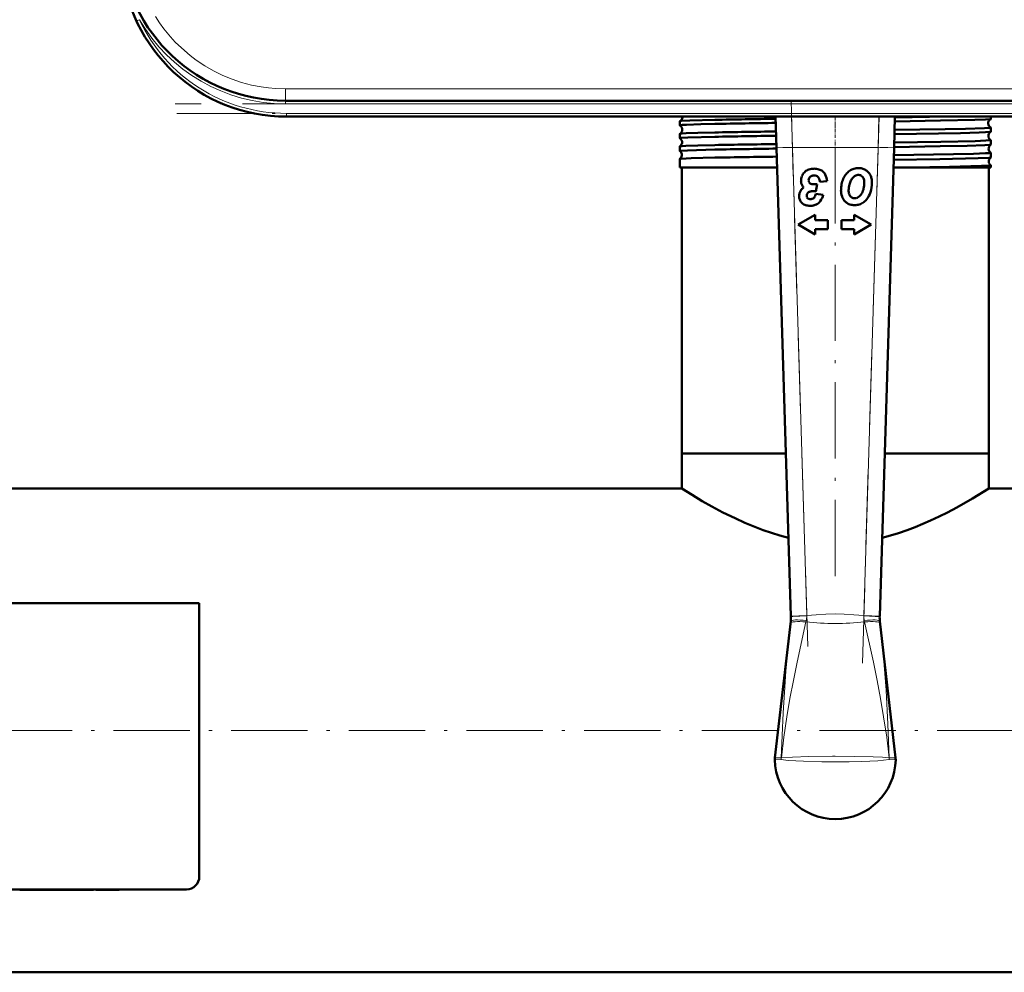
# Model space of a CAD drawing. Extents: x -1358 to 1757, y -1513 to 612.
# Tile 7 of 85: x 169 to 323, y -1508 to -1358. Entities that reach past the tile are written whole.
import ezdxf

# ---------------------------------------------------------------- set-up
doc = ezdxf.new("R2010")
doc.units = 0
doc.linetypes.add('DASHDOT', pattern=[18.5, 12, -3, 0.5, -3])

msp = doc.modelspace()

# ---------------------------------------------------------------- linework, layer by layer
at = {"color": 7, "lineweight": 18}
for p, q in [((187.06, -1358.4), (186.92, -1358.46)), ((187.38, -1358.25), (187.06, -1358.4)), ((210.32, -1369.13), (383.26, -1369.13)), ((210.32, -1369.13), (210.32, -1370.99)), ((210.32, -1371.49), (210.32, -1370.99)), ((383.26, -1371.49), (210.32, -1371.49)), ((210.49, -1372.99), (383.09, -1372.99)), ((210.49, -1373.49), (210.49, -1372.99)), ((289.92, -1373.49), (290.06, -1378.35)), ((303.53, -1378.35), (303.66, -1373.49)), ((290.06, -1378.35), (287.56, -1378.42)), ((303.53, -1378.35), (290.06, -1378.35)), ((290.06, -1378.35), (292.31, -1451.98)), ((301.28, -1451.98), (303.53, -1378.35)), ((306.03, -1378.42), (303.53, -1378.35)), ((292.31, -1451.98), (289.81, -1452.06)), ((292.31, -1451.98), (292.3, -1452.04)), ((301.28, -1452.04), (301.28, -1451.98)), ((301.28, -1451.98), (303.78, -1452.06)), ((289.74, -1453.2), (289.78, -1452.84)), ((292.22, -1452.74), (292.17, -1452.98)), ((301.41, -1452.98), (301.36, -1452.74)), ((303.8, -1452.84), (303.84, -1453.2)), ((288.31, -1474.36), (288.32, -1474.36)), ((305.27, -1474.36), (305.27, -1474.36))]:
    msp.add_line(p, q, dxfattribs=at)
at = {"color": 7, "linetype": 'DASHDOT', "lineweight": 18}
for p, q in [((400.56, -1371.49), (193.02, -1371.49)), ((289.83, -1370.89), (292.53, -1459.44)), ((301.05, -1459.44), (303.75, -1370.89)), ((193.23, -1372.99), (400.35, -1372.99)), ((296.79, -1445.79), (296.79, -1373.11)), ((472.79, -1470.04), (-199.21, -1470.04))]:
    msp.add_line(p, q, dxfattribs=at)
at = {"color": 7, "lineweight": 50}
for p, q in [((383.26, -1370.99), (210.32, -1370.99)), ((383.09, -1373.49), (210.49, -1373.49)), ((212.89, -1373.49), (223.09, -1373.49)), ((223.09, -1373.49), (283.09, -1373.49)), ((272.33, -1374.87), (272.33, -1374.22)), ((283.09, -1373.49), (293.29, -1373.49)), ((287.56, -1378.42), (287.41, -1373.49)), ((306.18, -1373.49), (306.03, -1378.42)), ((321.25, -1373.86), (321.25, -1373.49)), ((272.33, -1376.89), (272.33, -1376.21)), ((321.25, -1375.88), (321.25, -1375.22)), ((321.25, -1377.9), (321.25, -1377.2)), ((272.33, -1378.91), (272.33, -1378.19)), ((272.34, -1378.92), (272.33, -1378.91)), ((289.81, -1452.06), (287.56, -1378.42)), ((306.03, -1378.42), (303.78, -1452.06)), ((321.25, -1379.92), (321.25, -1379.18)), ((272.33, -1380.17), (272.34, -1380.16)), ((272.33, -1381.49), (272.33, -1380.17)), ((321.25, -1379.93), (321.25, -1379.92)), ((277.84, -1381.49), (272.33, -1381.49)), ((272.64, -1426.49), (272.64, -1381.49)), ((287.65, -1381.49), (277.84, -1381.49)), ((308.53, -1381.49), (305.93, -1381.49)), ((321.25, -1381.49), (308.53, -1381.49)), ((320.94, -1426.49), (320.94, -1381.49)), ((321.25, -1381.15), (321.25, -1381.15)), ((321.25, -1381.49), (321.25, -1381.15)), ((292.6, -1383.53), (292.61, -1383.48)), ((294.37, -1383.74), (295.54, -1383.64)), ((293.35, -1385.23), (293.45, -1385.23)), ((293.72, -1385.26), (293.94, -1384.14)), ((294.9, -1385.79), (293.75, -1385.65)), ((292.44, -1386.34), (292.41, -1386.32)), ((293.63, -1388.94), (290.94, -1390.49)), ((293.63, -1389.76), (293.63, -1388.94)), ((295.63, -1389.76), (293.63, -1389.76)), ((295.63, -1391.22), (295.63, -1389.76)), ((299.75, -1389.76), (297.75, -1389.76)), ((297.75, -1389.76), (297.75, -1391.22)), ((299.75, -1388.94), (299.75, -1389.76)), ((302.44, -1390.49), (299.75, -1388.94)), ((290.94, -1390.49), (293.63, -1392.04)), ((293.63, -1391.22), (295.63, -1391.22)), ((293.63, -1392.04), (293.63, -1391.22)), ((297.75, -1391.22), (299.75, -1391.22)), ((299.75, -1392.04), (302.44, -1390.49)), ((299.75, -1391.22), (299.75, -1392.04)), ((278.08, -1426.49), (272.64, -1426.49)), ((289.03, -1426.49), (272.64, -1426.49)), ((272.64, -1431.99), (272.64, -1426.49)), ((289.03, -1426.49), (278.08, -1426.49)), ((320.94, -1426.49), (304.56, -1426.49)), ((320.94, -1426.49), (304.56, -1426.49)), ((320.94, -1431.99), (320.94, -1426.49)), ((272.64, -1431.99), (150.24, -1431.99)), ((416.79, -1431.99), (320.94, -1431.99)), ((196.79, -1450.04), (112.79, -1450.04)), ((196.79, -1493.04), (196.79, -1450.04)), ((289.81, -1452.14), (289.81, -1452.06)), ((303.78, -1452.06), (303.77, -1452.14)), ((287.31, -1474.34), (289.78, -1452.85)), ((289.78, -1452.84), (289.78, -1452.85)), ((303.8, -1452.85), (303.8, -1452.84)), ((306.27, -1474.34), (303.8, -1452.85)), ((114.79, -1495.04), (194.79, -1495.04)), ((168.55, -1495.04), (168.55, -1495.14)), ((168.55, -1495.14), (173.12, -1495.14)), ((173.12, -1495.04), (173.12, -1495.14)), ((175.58, -1495.14), (173.12, -1495.14)), ((175.58, -1495.04), (175.58, -1495.14)), ((176.3, -1495.14), (175.58, -1495.14)), ((176.3, -1495.04), (176.3, -1495.14)), ((176.3, -1495.14), (179.24, -1495.14)), ((179.24, -1495.04), (179.24, -1495.14)), ((179.9, -1495.14), (179.24, -1495.14)), ((179.9, -1495.04), (179.9, -1495.14)), ((180.16, -1495.14), (179.9, -1495.14)), ((180.16, -1495.04), (180.16, -1495.14)), ((180.53, -1495.04), (180.53, -1495.14)), ((181.84, -1495.14), (180.53, -1495.14)), ((181.84, -1495.04), (181.84, -1495.14)), ((182.86, -1495.14), (181.84, -1495.14)), ((182.86, -1495.04), (182.86, -1495.14)), ((184.17, -1495.14), (182.86, -1495.14)), ((184.17, -1495.04), (184.17, -1495.14)), ((416.79, -1508.09), (-143.21, -1508.09))]:
    msp.add_line(p, q, dxfattribs=at)
at = {"color": 7, "linetype": 'DASHDOT', "lineweight": 18, "ltscale": 0.034802}
msp.add_line((296.79, -1374.77), (296.79, -1373.37), dxfattribs=at)
at = {"color": 7, "linetype": 'DASHDOT', "lineweight": 18, "ltscale": 0.043887}
msp.add_line((296.79, -1376.82), (296.79, -1375.06), dxfattribs=at)
at = {"color": 7, "linetype": 'DASHDOT', "lineweight": 18, "ltscale": 0.045032}
msp.add_line((296.79, -1378.84), (296.79, -1377.04), dxfattribs=at)
at = {"color": 7, "linetype": 'DASHDOT', "lineweight": 18, "ltscale": 0.412128}
msp.add_line((288.55, -1378.35), (305.03, -1378.35), dxfattribs=at)
at = {"color": 7, "linetype": 'DASHDOT', "lineweight": 18, "ltscale": 0.003015}
msp.add_line((169.83, -1495.03), (169.83, -1495.15), dxfattribs=at)
at = {"color": 7, "linetype": 'DASHDOT', "lineweight": 18, "ltscale": 0.003021}
msp.add_line((173.13, -1495.03), (173.13, -1495.15), dxfattribs=at)
at = {"color": 7, "lineweight": 18}
for points in [[(210.32, -1369.13), (208.77, -1369.08), (207.66, -1368.98), (206.53, -1368.83), (205, -1368.53), (203.45, -1368.13), (201.95, -1367.62), (200.48, -1367.02), (199.04, -1366.31), (197.64, -1365.5), (196.31, -1364.62), (195.36, -1363.89), (194.44, -1363.12), (193.02, -1361.77), (192.25, -1360.93), (191.23, -1359.68), (190.54, -1358.72), (189.89, -1357.73)], [(289.81, -1452.14), (289.81, -1452.14), (289.81, -1452.14), (289.84, -1452.13), (290.14, -1452.11), (292.3, -1452.04)], [(292.31, -1451.98), (293.81, -1451.84), (295.33, -1451.75), (296.76, -1451.71), (298.19, -1451.74), (299.73, -1451.84), (301.28, -1451.98)], [(301.28, -1452.04), (303.05, -1452.1), (303.75, -1452.13), (303.77, -1452.14), (303.77, -1452.14)], [(288.3, -1474.36), (288.43, -1470.82), (288.59, -1467.28), (288.79, -1464), (289.03, -1460.71), (289.36, -1456.95), (289.74, -1453.2)], [(292.17, -1452.98), (290.8, -1459.32), (290.22, -1462.17), (289.67, -1465.02), (289.18, -1467.89), (288.71, -1471.12), (288.32, -1474.36)], [(305.27, -1474.36), (304.88, -1471.13), (304.4, -1467.9), (303.91, -1465.03), (303.37, -1462.18), (302.79, -1459.33), (301.41, -1452.98)], [(303.84, -1453.2), (304.37, -1458.45), (304.78, -1463.73), (305.08, -1469.04), (305.28, -1474.36)], [(288.3, -1474.64), (287.32, -1474.67), (287.3, -1474.67), (287.29, -1474.67), (287.29, -1474.67)], [(287.31, -1474.34), (287.31, -1474.34), (287.32, -1474.34), (287.43, -1474.34), (288.3, -1474.36)], [(296.79, -1474.98), (294.7, -1474.97), (291.77, -1474.89), (289.38, -1474.75), (288.3, -1474.64)], [(288.31, -1474.36), (290.06, -1474.23), (292.65, -1474.14), (296.38, -1474.09), (296.79, -1474.09)], [(296.79, -1474.09), (299.89, -1474.12), (302.74, -1474.19), (304.24, -1474.27), (305.27, -1474.36)], [(305.28, -1474.64), (303.47, -1474.81), (300.95, -1474.92), (298.99, -1474.96), (296.79, -1474.98)], [(305.28, -1474.36), (306.24, -1474.34), (306.27, -1474.34), (306.27, -1474.34), (306.27, -1474.34)], [(306.29, -1474.67), (306.29, -1474.67), (306.28, -1474.67), (306.17, -1474.68), (305.28, -1474.64)]]:
    msp.add_lwpolyline(points, dxfattribs=at)
at = {"color": 7, "lineweight": 50}
for points in [[(272.33, -1374.87), (272.33, -1374.87), (272.33, -1374.87), (272.34, -1374.86), (272.35, -1374.86), (272.38, -1374.85), (272.72, -1374.81), (273.4, -1374.78), (275.65, -1374.7), (277.84, -1374.65)], [(272.34, -1374.21), (272.39, -1374.2), (272.57, -1374.18), (273.91, -1374.11), (277.84, -1374.01)], [(306.15, -1374.24), (313.34, -1374.13), (318.73, -1374.01), (320.41, -1373.95), (321.13, -1373.89), (321.22, -1373.88), (321.24, -1373.87)], [(272.34, -1376.2), (272.35, -1376.19), (272.4, -1376.18), (272.73, -1376.15), (273.32, -1376.12), (275.16, -1376.05), (277.84, -1375.99)], [(306.09, -1376.26), (316.46, -1376.08), (319.4, -1376.01), (320.4, -1375.96), (321.12, -1375.91), (321.22, -1375.9), (321.24, -1375.89)], [(306.11, -1375.59), (314.05, -1375.46), (317.25, -1375.4), (320.26, -1375.31), (320.97, -1375.26), (321.22, -1375.23), (321.24, -1375.22), (321.25, -1375.22), (321.25, -1375.22), (321.25, -1375.22)], [(272.33, -1376.89), (272.33, -1376.89), (272.33, -1376.89), (272.34, -1376.88), (272.35, -1376.88), (272.48, -1376.85), (273.6, -1376.79), (277.84, -1376.67)], [(306.03, -1378.28), (313.27, -1378.17), (317.54, -1378.08), (320.33, -1377.99), (321.05, -1377.94), (321.21, -1377.92), (321.24, -1377.91)], [(306.05, -1377.57), (313.39, -1377.46), (318.8, -1377.34), (320.46, -1377.28), (321.16, -1377.22), (321.24, -1377.21), (321.25, -1377.2), (321.25, -1377.2), (321.25, -1377.2)], [(272.33, -1378.91), (272.33, -1378.91), (272.33, -1378.91), (272.34, -1378.9), (272.35, -1378.9), (272.51, -1378.87), (273.53, -1378.81), (277.84, -1378.69)], [(272.34, -1378.18), (272.35, -1378.17), (272.4, -1378.16), (272.72, -1378.13), (273.3, -1378.1), (275.16, -1378.03), (277.84, -1377.97)], [(305.99, -1379.55), (315.39, -1379.4), (318.55, -1379.33), (320.39, -1379.26), (320.94, -1379.23), (321.22, -1379.19), (321.24, -1379.19), (321.25, -1379.18), (321.25, -1379.18), (321.25, -1379.18)], [(272.34, -1380.16), (272.34, -1380.16), (272.37, -1380.15), (272.54, -1380.12), (274.15, -1380.04), (277.84, -1379.95)], [(305.97, -1380.31), (313.25, -1380.19), (319.25, -1380.05), (320.97, -1379.97), (321.2, -1379.94), (321.24, -1379.93), (321.25, -1379.93)], [(308.53, -1381.49), (314.75, -1381.39), (319.77, -1381.26), (321, -1381.2), (321.22, -1381.17), (321.24, -1381.16), (321.25, -1381.16), (321.25, -1381.16), (321.25, -1381.15)], [(289.43, -1439.73), (288.09, -1439.38), (286.78, -1438.98), (285.44, -1438.52), (284.15, -1438.03), (282.55, -1437.37), (281.03, -1436.68), (279.13, -1435.74), (277.4, -1434.82), (275.88, -1433.96), (274.28, -1433.01), (272.64, -1431.99)], [(320.94, -1431.99), (318.39, -1433.56), (315.91, -1434.97), (314.45, -1435.74), (313.15, -1436.39), (311.77, -1437.04), (309.38, -1438.05), (308.09, -1438.54), (306.75, -1439), (305.47, -1439.38), (304.15, -1439.73)]]:
    msp.add_lwpolyline(points, dxfattribs=at)
for centre, radius, start, end in [((210.32, -1344.99), 26, 184, 270), ((210.49, -1347.49), 26, 184, 270), ((272.34, -1374.23), 0.0142, 101.5103, 159.0663), ((272.04, -1373.54), 0.74, 294.5024, 352.9409), ((272.03, -1373.54), 0.746, 352.7991, 3.5216), ((308.12, -2955.6), 1581.89, 90.74998, 91.09702), ((308.21, -2935.78), 1561.43, 90.76217, 91.11447), ((278.25, 677.88), 2051.67, 270.77981, 270.98253), ((321.57, -1374.54), 0.742, 115.9765, 183.8979), ((321.57, -1374.54), 0.741, 183.6634, 244.0841), ((321.24, -1373.86), 0.0132, 283.6255, 341.0246), ((272.34, -1374.87), 0.0119, 196.8948, 254.3208), ((272.34, -1376.21), 0.0116, 105.5576, 162.9629), ((272, -1375.54), 0.743, 352.6969, 62.572), ((272, -1375.54), 0.741, 297.3526, 352.8988), ((308.3, -2969.76), 1594.06, 90.74828, 91.09484), ((321.6, -1376.54), 0.742, 118.8606, 183.8746), ((321.24, -1375.22), 0.0127, 18.7319, 76.3304), ((321.24, -1375.88), 0.011, 287.7801, 344.8173), ((272.34, -1376.89), 0.0102, 193.6686, 250.1709), ((271.96, -1377.54), 0.743, 352.7121, 59.6357), ((271.96, -1377.54), 0.742, 300.3006, 352.87), ((308.28, -2939.88), 1563.51, 90.76158, 91.11567), ((308.41, -2981.08), 1603.4, 90.74579, 91.09249), ((321.6, -1376.54), 0.742, 183.6938, 241.1753), ((321.64, -1378.54), 0.743, 121.8709, 183.8615), ((321.24, -1377.2), 0.0106, 15.3321, 72.4338), ((321.24, -1377.9), 0.00945, 292.0189, 347.7772), ((272.34, -1378.19), 0.0098, 109.8066, 166.2686), ((271.93, -1379.54), 0.744, 352.7338, 56.57), ((308.45, -2950.69), 1572.3, 90.76133, 91.11569), ((321.64, -1378.54), 0.743, 183.7187, 238.1576), ((321.24, -1379.18), 0.00906, 12.2529, 68.0265), ((271.93, -1379.54), 0.742, 303.375, 352.8545), ((308.46, -2988.68), 1609.02, 90.74303, 91.09067), ((321.67, -1380.54), 0.744, 125.0164, 183.833), ((321.67, -1380.54), 0.743, 183.7214, 235.0316), ((293.44, -1383.65), 2.05, 137.4422, 158.2315), ((293.11, -1383.35), 1.6, 113.6304, 137.4422), ((293.41, -1384.03), 2.34, 94.4101, 113.6304), ((293.46, -1384.67), 2.98, 92.1494, 94.4101), ((293.47, -1385.03), 3.34, 90.021, 92.1494), ((293.47, -1384.37), 2.69, 73.5785, 90.021), ((293.76, -1383.4), 1.67, 52.1297, 73.5785), ((293.77, -1383.38), 1.64, 27.9918, 52.1297), ((301.05, -1384.58), 3.27, 141.626, 156.8653), ((300.47, -1384.12), 2.53, 124.1102, 141.626), ((300.66, -1384.41), 2.88, 116.3172, 124.1102), ((300.47, -1384.02), 2.44, 107.7982, 116.3172), ((300.44, -1383.92), 2.33, 98.8623, 107.7982), ((300.44, -1383.92), 2.33, 89.9239, 98.8623), ((300.44, -1384.01), 2.43, 82.8804, 89.9237), ((300.47, -1383.75), 2.17, 75.3803, 82.8807), ((300.48, -1383.69), 2.11, 67.6508, 75.3803), ((300.47, -1383.71), 2.13, 59.9657, 67.6508), ((300.58, -1383.53), 1.91, 43.0364, 59.9657), ((300.53, -1383.58), 1.99, 26.4762, 43.0364), ((293.29, -1383.59), 1.88, 158.2315, 180), ((293.19, -1383.59), 1.79, 180.021, 187.9721), ((292.89, -1383.64), 1.48, 187.9721, 196.8187), ((292.78, -1383.67), 1.36, 196.8187, 216.8441), ((293.46, -1383.53), 0.854, 180.163, 196.9753), ((293.4, -1383.52), 0.795, 155.9154, 177.275), ((293.04, -1383.66), 0.418, 196.9753, 219.1737), ((293.28, -1383.47), 0.664, 132.8032, 155.9154), ((293.11, -1383.6), 0.507, 219.1737, 238.618), ((293.36, -1383.55), 0.774, 121.3906, 132.8032), ((293.1, -1383.63), 0.479, 238.618, 258.469), ((293.35, -1383.54), 0.768, 109.9406, 121.3906), ((293.26, -1382.81), 1.31, 258.469, 263.1053), ((293.38, -1383.61), 0.845, 99.3049, 109.9406), ((293.49, -1380.93), 3.2, 263.1053, 266.194), ((293.43, -1383.94), 1.17, 90.021, 99.3049), ((293.43, -1383.99), 1.23, 71.5916, 90.021), ((293.6, -1383.47), 0.675, 48.0024, 71.5916), ((293.57, -1383.51), 0.727, 26.6644, 48.0024), ((292.92, -1383.83), 1.46, 3.6997, 26.6644), ((292.78, -1383.9), 2.76, 5.4221, 27.9918), ((302.45, -1385.05), 4.75, 168.7848, 179.924), ((301.88, -1384.94), 4.18, 156.8653, 168.7848), ((302.27, -1385.05), 3.36, 159.1418, 164.9445), ((301.87, -1384.89), 2.94, 152.9844, 159.1418), ((301.3, -1384.61), 2.3, 145.2851, 152.9844), ((301.09, -1384.46), 2.05, 137.1586, 145.2851), ((300.7, -1384.1), 1.52, 126.5931, 137.1586), ((300.45, -1383.76), 1.09, 114.3941, 126.5931), ((300.49, -1383.85), 1.19, 108.6933, 114.3941), ((300.44, -1383.7), 1.03, 102.6353, 108.6933), ((300.43, -1383.65), 0.985, 96.3311, 102.6353), ((300.43, -1383.62), 0.947, 89.924, 96.3311), ((300.43, -1383.69), 1.02, 84.1567, 89.924), ((300.44, -1383.53), 0.862, 77.9682, 84.1567), ((300.46, -1383.43), 0.762, 58.2264, 77.9682), ((300.38, -1383.58), 0.929, 15.9233, 58.2264), ((299.02, -1383.96), 2.34, 360, 15.9233), ((298.5, -1383.96), 2.86, 352.5105, 359.924), ((300.26, -1383.71), 2.28, 12.1342, 26.4762), ((297.65, -1383.87), 4.91, 342.0791, 359.924), ((299.49, -1383.88), 3.07, 0, 12.1342), ((293.02, -1386.02), 1.91, 164.995, 181.7265), ((292.58, -1385.9), 1.45, 147.4215, 164.995), ((292.62, -1385.92), 1.5, 130.4133, 147.4215), ((293, -1386.37), 2.09, 124.4207, 130.4133), ((292.97, -1383.52), 1.61, 216.8441, 224.3269), ((292.89, -1385.87), 0.577, 145.9473, 164.8128), ((292.86, -1385.86), 0.543, 126.6588, 145.9473), ((292.94, -1385.96), 0.676, 114.0681, 126.6588), ((293.13, -1386.4), 1.15, 103.9438, 114.0681), ((293.23, -1386.79), 1.56, 96.0854, 103.9438), ((293.36, -1387.97), 2.75, 90.0719, 96.0854), ((293.58, -1379.54), 4.6, 266.194, 268.3873), ((293.69, -1375.7), 8.44, 268.3873, 271.6778), ((293.35, -1387.14), 1.91, 85.8514, 87.1369), ((291.44, -1384.91), 2.43, 325.8259, 342.3443), ((293.34, -1387.25), 2.02, 79.4174, 85.8514), ((300.91, -1385.05), 3.22, 180, 198.1127), ((301.71, -1385.05), 2.82, 171.515, 179.924), ((301.07, -1385.05), 2.18, 180, 196.3019), ((302.55, -1385.18), 3.67, 164.062, 171.515), ((299.93, -1385.39), 0.996, 196.3019, 219.4887), ((299.07, -1384.44), 2.2, 315.8813, 326.6467), ((299.06, -1384.44), 2.21, 326.6467, 337.419), ((298.39, -1384.16), 2.93, 337.419, 346.8649), ((296.31, -1383.67), 5.07, 346.8649, 352.5105), ((298.96, -1384.3), 3.53, 320.9519, 342.0791), ((292.92, -1386.02), 1.8, 181.7475, 183.5317), ((292.63, -1386.04), 1.51, 183.5317, 205.2295), ((292.49, -1386.1), 1.36, 205.2295, 228.3036), ((292.54, -1386.04), 1.44, 228.3036, 240.6248), ((293.35, -1385.95), 1.04, 172.9701, 180), ((293.07, -1385.95), 0.77, 180.021, 198.3964), ((293.04, -1385.91), 0.73, 164.8128, 172.9701), ((292.66, -1386.09), 0.332, 198.3964, 222.5937), ((292.67, -1386.07), 0.357, 229.1441, 242.1451), ((292.78, -1385.88), 0.577, 242.1451, 253.6908), ((292.84, -1385.68), 0.785, 253.6908, 262.8787), ((292.92, -1385.04), 1.43, 262.8787, 270.021), ((292.92, -1385.52), 0.948, 270.021, 276.5352), ((292.92, -1385.54), 0.929, 276.5352, 283.1029), ((292.91, -1385.52), 0.95, 283.1029, 289.5545), ((292.88, -1385.42), 1.05, 289.5545, 295.7376), ((293.21, -1386.11), 0.289, 295.7376, 325.8259), ((293.08, -1385.83), 1.67, 294.6255, 304.7057), ((293.15, -1385.94), 1.53, 304.7057, 326.3342), ((291.38, -1384.75), 3.67, 326.3342, 343.6082), ((299.79, -1385.42), 2.04, 198.1127, 221.5011), ((299.82, -1385.39), 2.08, 221.5011, 226.7792), ((299.71, -1385.51), 1.91, 226.7792, 232.3065), ((299.64, -1385.59), 1.81, 232.3065, 252.3526), ((299.9, -1385.41), 0.96, 219.4887, 237.4405), ((299.79, -1385.59), 0.742, 237.4405, 257.3748), ((299.81, -1385.51), 0.825, 257.3748, 263.8593), ((299.82, -1385.37), 0.972, 263.8593, 269.924), ((299.82, -1385.17), 1.17, 269.924, 277.756), ((299.84, -1385.3), 1.03, 277.756, 286.0127), ((299.84, -1385.32), 1.02, 286.0127, 294.3724), ((299.81, -1385.25), 1.09, 294.3724, 302.4893), ((299.89, -1385.16), 2.26, 282.7073, 302.3253), ((299.67, -1385.03), 1.35, 302.4893, 315.8813), ((299.75, -1384.93), 2.53, 302.3253, 320.9519), ((292.64, -1385.87), 1.64, 240.6248, 252.0423), ((292.72, -1385.64), 1.88, 252.0423, 261.8925), ((292.83, -1384.86), 2.67, 261.8925, 270.021), ((292.83, -1384.67), 2.86, 270.021, 277.0645), ((292.91, -1385.38), 2.15, 277.0645, 285.2979), ((292.98, -1385.6), 1.91, 285.2979, 294.6255), ((299.79, -1385.13), 2.29, 252.3526, 269.924), ((299.79, -1384.5), 2.93, 269.924, 276.047), ((299.84, -1384.92), 2.5, 276.047, 282.7073), ((284.77, -1452.29), 5.04, 353.717, 1.7402), ((308.81, -1452.29), 5.04, 178.2598, 186.283), ((289.82, -1474.62), 2.53, 173.4796, 181.0425), ((296.79, -1474.49), 9.5, 181.0875, 269.9999), ((296.79, -1474.49), 9.5, 270, 358.9168), ((303.79, -1474.62), 2.5, 358.92, 6.5602), ((194.79, -1493.04), 2, 269.9994, 359.9994)]:
    msp.add_arc(centre, radius, start, end, dxfattribs=at)
at = {"color": 7, "lineweight": 18}
for centre, radius, start, end in [((210.32, -1344.99), 26.5, 210.0262, 270), ((210.49, -1347.49), 25.5, 204.9597, 270), ((288.86, -1452), 3.45, 347.5497, 359.4352), ((304.73, -1452), 3.45, 180.5645, 192.4507), ((296.79, -1409.84), 43.39, 263.889, 276.111), ((291.09, -1474.68), 2.8, 173.4602, 179.3066), ((291.09, -1474.58), 2.79, 175.505, 181.3275), ((302.49, -1474.68), 2.8, 0.6934, 6.5398), ((302.5, -1474.58), 2.79, 358.6725, 4.495)]:
    msp.add_arc(centre, radius, start, end, dxfattribs=at)
for centre, major_axis, ratio, start_param, end_param in [((292.23, -1453.47), (2.49, -0.27), 0.191483, 1.613924, 3.135389), ((292.27, -1453.12), (2.48, -0.27), 0.146033, 1.603676, 3.138652), ((301.32, -1453.12), (2.48, 0.27), 0.146033, 0.00294, 1.537917), ((301.35, -1453.47), (2.49, 0.27), 0.191483, 0.006204, 1.527669)]:
    msp.add_ellipse(centre, major_axis=major_axis, ratio=ratio, start_param=start_param, end_param=end_param, dxfattribs=at)

doc.saveas('drawing.dxf')
